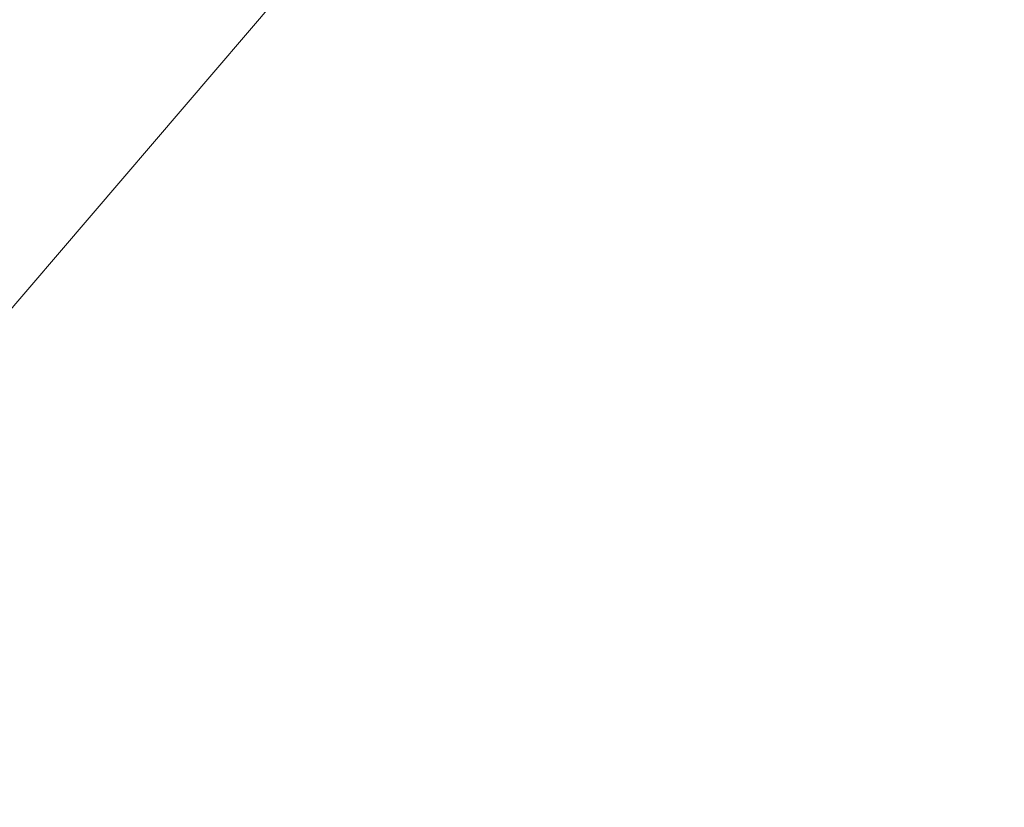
# Model space of a CAD drawing. Extents: x 229 to 926, y 37 to 878.
# Tile 27 of 201: x 397 to 414, y 83 to 96. Entities that reach past the tile are written whole.
import ezdxf
from ezdxf.lldxf.tags import DXFTag

# ---------------------------------------------------------------- set-up
doc = ezdxf.new("R2010")
doc.units = 0
doc.layers.get('0').update_dxf_attribs({"linetype": 'fein_strichliert', "lineweight": 13})
doc.layers.add('Beschriftung', color=7, linetype='Continuous', lineweight=25)
doc.layers.add('Beschriftung-A03CP9SUA9', color=7, linetype='Continuous', lineweight=25)
tags = doc.linetypes.add('fein_strichliert', pattern=[4, 1, -2, 1]).pattern_tags.tags
tags[8:9] = [DXFTag(74, 4), DXFTag(75, 0), DXFTag(340, '0'), DXFTag(46, 0.0), DXFTag(50, 0.0), DXFTag(44, 0.0), DXFTag(45, 0.0)]
tags[6:7] = [DXFTag(74, 4), DXFTag(75, 0), DXFTag(340, '0'), DXFTag(46, 0.0), DXFTag(50, 0.0), DXFTag(44, 0.0), DXFTag(45, 0.0)]
tags[4:5] = [DXFTag(74, 4), DXFTag(75, 0), DXFTag(340, '0'), DXFTag(46, 0.0), DXFTag(50, 0.0), DXFTag(44, 0.0), DXFTag(45, 0.0)]

# ---------------------------------------------------------------- blocks, each defined once
blk = doc.blocks.new('Referenz-A03CP9SSA9', base_point=(255.728, 65.704))
at = {"layer": 'Beschriftung', "color": 0, "lineweight": -2}
blk.add_line((443.63, 145.815), (382.571, 74.501), dxfattribs=at)
blk = doc.blocks.new('Referenz-A03CP9T9A9', base_point=(255.728, 65.706))
at = {"layer": 'Beschriftung-A03CP9SUA9', "color": 0, "lineweight": -2}
blk.add_line((443.63, 145.816), (382.571, 74.503), dxfattribs=at)

msp = doc.modelspace()

# ---------------------------------------------------------------- block references
at = {"color": 251, "lineweight": 13, "ltscale": 0.13, "true_color": 0x606060}
for name, p in [('Referenz-A03CP9SSA9', (255.728, 65.704)), ('Referenz-A03CP9T9A9', (255.728, 65.706))]:
    msp.add_blockref(name, p, dxfattribs=at)

doc.saveas('drawing.dxf')
